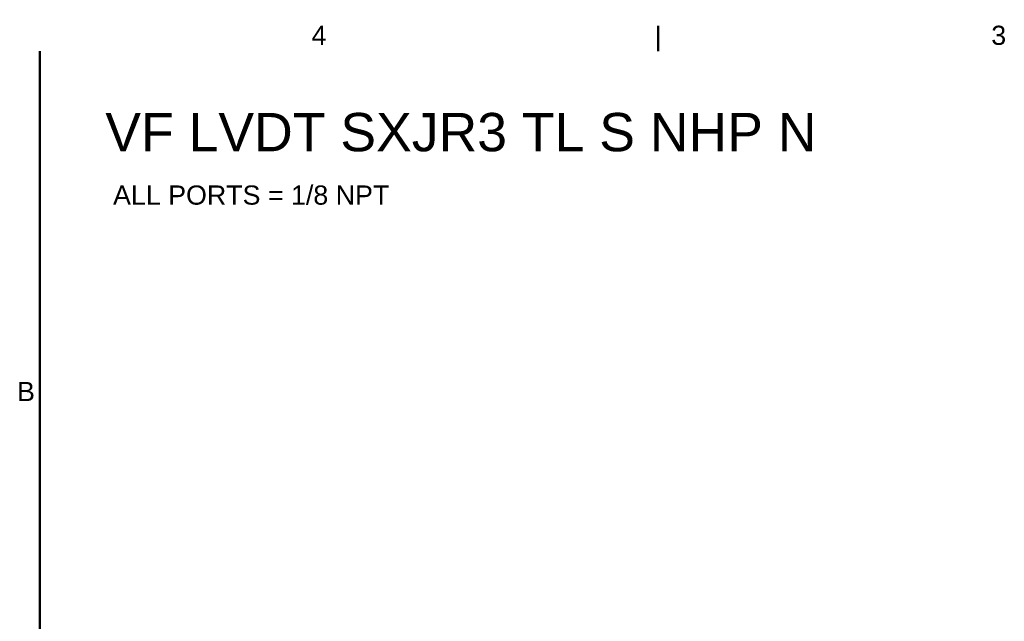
# Model space of a CAD drawing. Header units: millimetres. Extents: x 7 to 857, y -1 to 540.
# Tile 5 of 8: x 13 to 326, y 346 to 537. Entities that reach past the tile are written whole.
import ezdxf

# ---------------------------------------------------------------- set-up
doc = ezdxf.new("R2010")
doc.units = ezdxf.units.MM
doc.header["$LTSCALE"] = 2
doc.layers.get('0').update_dxf_attribs({"lineweight": 25})
for name, color, linetype, lineweight in [('Border_0', 7, 'Continuous', 50), ('Border_2', 7, 'Continuous', 50), ('Symbols(CL)', 7, 'Continuous', 25)]:
    doc.layers.add(name, color=color, linetype=linetype, lineweight=lineweight)
doc.styles.add('ALIGNED-CL', font='arial.ttf')
doc.styles.add('Copy of DEFAULT-CL', font='arial.ttf')

# ---------------------------------------------------------------- blocks, each defined once
blk = doc.blocks.new('Borders Default Border')
at = {"layer": 'Border_0'}
blk.add_line((107.95, 263.65), (107.95, 267.72), dxfattribs=at)
at = {"layer": 'Border_0', "flags": 128}
blk.add_lwpolyline([(9.65, 15.75), (9.65, 263.65)], dxfattribs=at)
at = {"layer": 'Border_2', "char_height": 3.05, "attachment_point": 7, "style": 'ALIGNED-CL'}
for s, insert in [('4', (52.85, 264.67)), ('3', (160.93, 264.62)), ('B', (6.02, 208.02))]:
    blk.add_mtext(s, dxfattribs=dict(at, insert=insert))

msp = doc.modelspace()

# ---------------------------------------------------------------- block references
at = {"xscale": 2, "yscale": 2, "zscale": 2}
msp.add_blockref('Borders Default Border', (0, 0), dxfattribs=at)

# ---------------------------------------------------------------- texts
at = {"layer": 'Symbols(CL)', "color": 179, "insert": (40.093, 501.502), "char_height": 12.192, "width": 226.23966, "attachment_point": 4, "style": 'Copy of DEFAULT-CL'}
msp.add_mtext('{\\fArial|b0|i0;\\H12.1920;VF LVDT SXJR3 TL S NHP N}', dxfattribs=at)
at = {"layer": 'Symbols(CL)', "color": 179, "insert": (42.565, 476.723), "char_height": 6.1, "width": 87.85954, "attachment_point": 4, "line_spacing_factor": 0.944221, "style": 'Copy of DEFAULT-CL'}
msp.add_mtext('{ALL PORTS = 1/8 NPT\\P }', dxfattribs=at)

doc.saveas('drawing.dxf')
